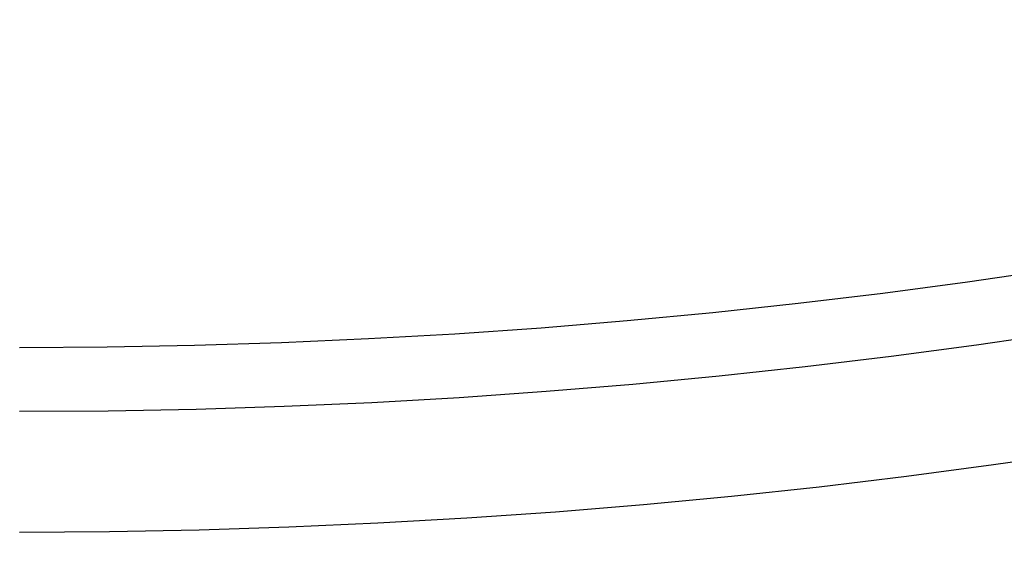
# Model space of a CAD drawing. Header units: millimetres. Extents: x -81 to 429, y -255 to 255.
# Tile 119 of 256: x 174 to 206, y -223 to -207. Entities that reach past the tile are written whole.
import ezdxf

# ---------------------------------------------------------------- set-up
doc = ezdxf.new("R2010")
doc.units = ezdxf.units.MM
doc.layers.add('Flora Ø50', color=5, linetype='Continuous', true_color=0x0000ff)

msp = doc.modelspace()

# ---------------------------------------------------------------- linework, layer by layer
at = {"layer": 'Flora Ø50'}
for centre, radius in [((174, 0, 374.187), 254.918), ((174, 0, 355.325), 240.858), ((174, 0, 345.703), 240.505), ((174, 0, 390), 237.5)]:
    msp.add_circle(centre, radius, dxfattribs=at)
at = {"layer": 'Flora Ø50', "extrusion": (0, 0, -1)}
for centre, radius in [((-174, 0, -390), 223.067), ((-174, 0, -388.584), 219.195), ((-174, 0, -385.004), 217.151)]:
    msp.add_arc(centre, radius, 0, 270, dxfattribs=at)

doc.saveas('drawing.dxf')
